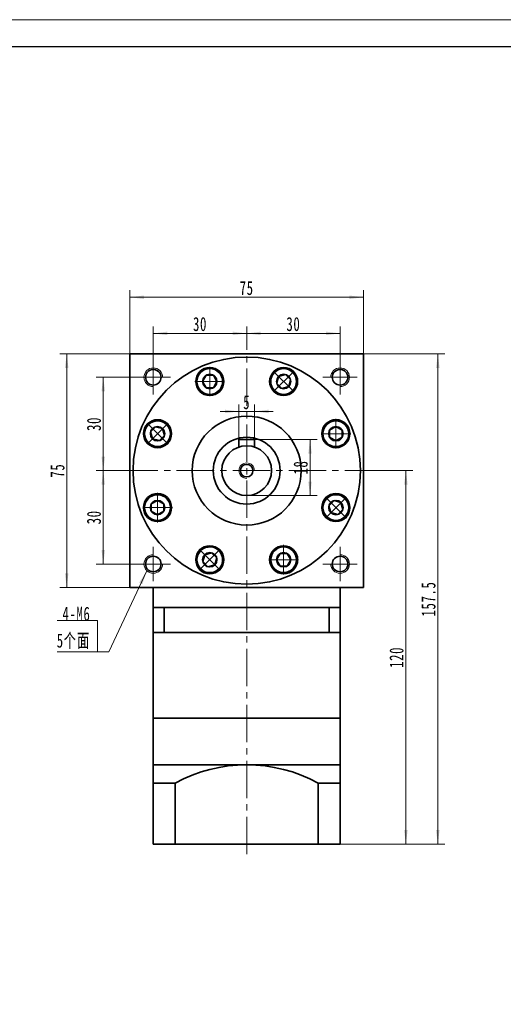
# Model space of a CAD drawing. Header units: millimetres. Extents: x -97 to 631, y -73 to 442.
# Tile 3 of 3: x 274 to 429, y 126 to 442. Entities that reach past the tile are written whole.
import ezdxf

# ---------------------------------------------------------------- set-up
doc = ezdxf.new("R2010")
doc.units = ezdxf.units.MM
doc.set_wipeout_variables(frame=1)
doc.linetypes.add('点画线', pattern=[18, 12, -2, 2, -2])
doc.layers.get('0').update_dxf_attribs({"lineweight": 35})
for name, color, linetype, lineweight in [('EB0_1', 7, 'Continuous', 35), ('中心线层', 1, '点画线', 18), ('图框_外框线', 7, 'Continuous', 18), ('尺寸线层', 3, 'Continuous', 18), ('粗实线层', 7, 'Continuous', 35)]:
    doc.layers.add(name, color=color, linetype=linetype, lineweight=lineweight)
doc.styles.add('标准', font='txt', dxfattribs={"width": 0.667})
doc.dimstyles.new('a4-1-1.5', dxfattribs={"dimtxt": 4.5, "dimasz": 4.5, "dimexe": 2.25, "dimexo": 0, "dimgap": 0.75, "dimtad": 1, "dimdec": 3, "dimdsep": 46, "dimtxsty": '标准', "dimblk": '_CAXARROW', "dimcen": 0, "dimdle": 6, "dimazin": 2, "dimtfac": 0.707107, "dimtdec": 3, "dimtix": 1, "dimtmove": 2, "dimatfit": 3, "dimfxl": 1, "dimfrac": 2, "dimtolj": 1, "dimtzin": 0, "dimarcsym": 1})

# ---------------------------------------------------------------- blocks, each defined once
blk = doc.blocks.new('*X36')
at = {"layer": '尺寸线层', "linetype": 'Continuous', "transparency": 16777216}
for points in [[(317.08, 341.59), (321.58, 341.03), (321.58, 342.16)], [(347.08, 341.59), (342.58, 341.03), (342.58, 342.16)]]:
    blk.add_hatch(color=0, dxfattribs=at).paths.add_polyline_path(points, flags=0)
at = {"layer": '尺寸线层', "color": 0, "linetype": 'Continuous', "transparency": 16777216}
for p, q in [((317.08, 333), (317.08, 343.84)), ((347.08, 338), (347.08, 343.84)), ((347.08, 341.59), (317.08, 341.59))]:
    blk.add_line(p, q, dxfattribs=at)
at = {"layer": '尺寸线层', "color": 0, "transparency": 16777216, "insert": (332.08, 344.57), "char_height": 4.5, "width": 9, "attachment_point": 5, "line_spacing_factor": 1.15057, "style": '标准'}
blk.add_mtext('\\T1.1;30', dxfattribs=at)
blk = doc.blocks.new('_CAXARROW')
blk.add_hatch(color=0).paths.add_polyline_path([(0, 0), (-1, 0.125), (-1, -0.125)], flags=0)
blk = doc.blocks.new('*X37')
at = {"layer": '尺寸线层', "linetype": 'Continuous', "transparency": 16777216}
for points in [[(347.08, 341.59), (351.58, 342.16), (351.58, 341.03)], [(377.08, 341.59), (372.58, 342.16), (372.58, 341.03)]]:
    blk.add_hatch(color=0, dxfattribs=at).paths.add_polyline_path(points, flags=0)
at = {"layer": '尺寸线层', "color": 0, "linetype": 'Continuous', "transparency": 16777216}
for p, q in [((347.08, 338), (347.08, 343.84)), ((377.08, 333), (377.08, 343.84)), ((347.08, 341.59), (377.08, 341.59))]:
    blk.add_line(p, q, dxfattribs=at)
at = {"layer": '尺寸线层', "color": 0, "transparency": 16777216, "insert": (362.08, 344.57), "char_height": 4.5, "width": 9, "attachment_point": 5, "line_spacing_factor": 1.15057, "style": '标准'}
blk.add_mtext('\\T1.1;30', dxfattribs=at)
blk = doc.blocks.new('*X38')
at = {"layer": '尺寸线层', "linetype": 'Continuous', "transparency": 16777216}
for points in [[(309.58, 353.2), (314.08, 352.64), (314.08, 353.77)], [(384.58, 353.2), (380.08, 352.64), (380.08, 353.77)]]:
    blk.add_hatch(color=0, dxfattribs=at).paths.add_polyline_path(points, flags=0)
at = {"layer": '尺寸线层', "color": 0, "linetype": 'Continuous', "transparency": 16777216}
for p, q in [((309.58, 335), (309.58, 355.45)), ((384.58, 335), (384.58, 355.45)), ((384.58, 353.2), (309.58, 353.2))]:
    blk.add_line(p, q, dxfattribs=at)
at = {"layer": '尺寸线层', "color": 0, "transparency": 16777216, "insert": (347.08, 356.15), "char_height": 4.5, "width": 9, "attachment_point": 5, "line_spacing_factor": 1.15057, "style": '标准'}
blk.add_mtext('\\T1.1;75', dxfattribs=at)
blk = doc.blocks.new('*X39')
at = {"layer": '尺寸线层', "linetype": 'Continuous', "transparency": 16777216}
for points in [[(289.27, 335), (289.83, 330.5), (288.71, 330.5)], [(289.27, 260), (289.83, 264.5), (288.71, 264.5)]]:
    blk.add_hatch(color=0, dxfattribs=at).paths.add_polyline_path(points, flags=0)
at = {"layer": '尺寸线层', "color": 0, "linetype": 'Continuous', "transparency": 16777216}
for p, q in [((309.58, 335), (287.02, 335)), ((289.27, 335), (289.27, 260)), ((309.58, 260), (287.02, 260))]:
    blk.add_line(p, q, dxfattribs=at)
at = {"layer": '尺寸线层', "color": 0, "transparency": 16777216, "insert": (286.32, 297.5), "char_height": 4.5, "width": 9, "attachment_point": 5, "rotation": 90, "line_spacing_factor": 1.15057, "style": '标准'}
blk.add_mtext('\\T1.1;75', dxfattribs=at)
blk = doc.blocks.new('*X40')
at = {"layer": '尺寸线层', "linetype": 'Continuous', "transparency": 16777216}
for points in [[(301.01, 327.5), (301.57, 323), (300.44, 323)], [(301.01, 297.5), (301.57, 302), (300.44, 302)]]:
    blk.add_hatch(color=0, dxfattribs=at).paths.add_polyline_path(points, flags=0)
at = {"layer": '尺寸线层', "color": 0, "linetype": 'Continuous', "transparency": 16777216}
for p, q in [((311.58, 327.5), (298.76, 327.5)), ((301.01, 327.5), (301.01, 297.5)), ((306.58, 297.5), (298.76, 297.5))]:
    blk.add_line(p, q, dxfattribs=at)
at = {"layer": '尺寸线层', "color": 0, "transparency": 16777216, "insert": (298.03, 312.5), "char_height": 4.5, "width": 9, "attachment_point": 5, "rotation": 90, "line_spacing_factor": 1.15057, "style": '标准'}
blk.add_mtext('\\T1.1;30', dxfattribs=at)
blk = doc.blocks.new('*X41')
at = {"layer": '尺寸线层', "linetype": 'Continuous', "transparency": 16777216}
for points in [[(301.01, 297.5), (301.57, 293), (300.44, 293)], [(301.01, 267.5), (301.57, 272), (300.44, 272)]]:
    blk.add_hatch(color=0, dxfattribs=at).paths.add_polyline_path(points, flags=0)
at = {"layer": '尺寸线层', "color": 0, "linetype": 'Continuous', "transparency": 16777216}
for p, q in [((306.58, 297.5), (298.76, 297.5)), ((301.01, 297.5), (301.01, 267.5)), ((311.58, 267.5), (298.76, 267.5))]:
    blk.add_line(p, q, dxfattribs=at)
at = {"layer": '尺寸线层', "color": 0, "transparency": 16777216, "insert": (298.03, 282.5), "char_height": 4.5, "width": 9, "attachment_point": 5, "rotation": 90, "line_spacing_factor": 1.15057, "style": '标准'}
blk.add_mtext('\\T1.1;30', dxfattribs=at)
blk = doc.blocks.new('*X42')
at = {"layer": '尺寸线层', "linetype": 'Continuous'}
blk.add_hatch(color=0, dxfattribs=at).paths.add_polyline_path([(15.81, 26.08), (14.42, 21.77), (13.4, 22.24)], flags=0)
at = {"layer": '尺寸线层', "color": 0, "linetype": 'Continuous'}
blk.add_line((15.81, 26.08), (3.67, 0), dxfattribs=at)
at = {"layer": '尺寸线层', "color": 0}
for p, q in [((0, 10.09), (-12.97, 10.09)), ((0, 0), (0, 10.09)), ((0, 0), (-12.97, 0)), ((3.67, 0), (0, 0))]:
    blk.add_line(p, q, dxfattribs=at)
at = {"layer": '尺寸线层', "color": 0, "insert": (-2.25, 0.9), "char_height": 4.5, "width": 19.9754, "attachment_point": 9, "line_spacing_factor": 1.15057, "style": '标准'}
blk.add_mtext('\\T1.1;4-M6\\P5个面', dxfattribs=at)
blk = doc.blocks.new('*X43')
at = {"layer": '尺寸线层', "linetype": 'Continuous', "transparency": 16777216}
for points in [[(344.58, 316.52), (340.08, 315.96), (340.08, 317.08)], [(349.58, 316.52), (354.08, 315.96), (354.08, 317.08)]]:
    blk.add_hatch(color=0, dxfattribs=at).paths.add_polyline_path(points, flags=0)
at = {"layer": '尺寸线层', "color": 0, "linetype": 'Continuous', "transparency": 16777216}
for p, q in [((355.58, 316.52), (338.58, 316.52)), ((344.58, 307.5), (344.58, 318.77)), ((349.58, 307.5), (349.58, 318.77))]:
    blk.add_line(p, q, dxfattribs=at)
at = {"layer": '尺寸线层', "color": 0, "transparency": 16777216, "insert": (347.08, 319.47), "char_height": 4.5, "width": 9, "attachment_point": 5, "line_spacing_factor": 1.15057, "style": '标准'}
blk.add_mtext('\\T1.1;5', dxfattribs=at)
blk = doc.blocks.new('*X44')
at = {"layer": '中心线层', "linetype": '点画线', "lineweight": 18}
for p, q in [((0, -4.76), (0, 4.76)), ((-4.76, 0), (4.76, 0))]:
    blk.add_line(p, q, dxfattribs=at)
at = {"layer": '粗实线层'}
for p, q in [((-2.31, 0), (-1.15, 2)), ((-2.31, 0), (-1.15, -2)), ((-1.15, 2), (1.15, 2)), ((2.31, 0), (1.15, 2)), ((2.31, 0), (1.15, 2)), ((2.31, 0), (1.15, -2)), ((-1.15, -2), (1.15, -2))]:
    blk.add_line(p, q, dxfattribs=at)
blk.add_circle((0, 0), 2.31, dxfattribs=at)
for start, end in [(0, 180), (180, 360)]:
    blk.add_arc((0, 0), 4.14, start, end, dxfattribs=at)
blk = doc.blocks.new('*X45')
at = {"layer": '尺寸线层', "linetype": 'Continuous', "transparency": 16777216}
for points in [[(367.42, 307.5), (367.98, 303), (366.86, 303)], [(367.42, 289.5), (367.98, 294), (366.86, 294)]]:
    blk.add_hatch(color=0, dxfattribs=at).paths.add_polyline_path(points, flags=0)
at = {"layer": '尺寸线层', "color": 0, "linetype": 'Continuous', "transparency": 16777216}
for p, q in [((349.58, 307.5), (369.67, 307.5)), ((367.42, 307.5), (367.42, 289.5)), ((347.08, 289.5), (369.67, 289.5))]:
    blk.add_line(p, q, dxfattribs=at)
at = {"layer": '尺寸线层', "color": 0, "transparency": 16777216, "insert": (364.43, 298.5), "char_height": 4.5, "width": 9, "attachment_point": 5, "rotation": 90, "line_spacing_factor": 1.15057, "style": '标准'}
blk.add_mtext('\\T1.1;18', dxfattribs=at)
blk = doc.blocks.new('*X46')
at = {"layer": '尺寸线层', "linetype": 'Continuous', "transparency": 16777216}
for points in [[(398.2, 297.5), (398.77, 293), (397.64, 293)], [(398.2, 177.5), (398.77, 182), (397.64, 182)]]:
    blk.add_hatch(color=0, dxfattribs=at).paths.add_polyline_path(points, flags=0)
at = {"layer": '尺寸线层', "color": 0, "linetype": 'Continuous', "transparency": 16777216}
for p, q in [((387.58, 297.5), (400.45, 297.5)), ((398.2, 297.5), (398.2, 177.5)), ((377.08, 177.5), (400.45, 177.5))]:
    blk.add_line(p, q, dxfattribs=at)
at = {"layer": '尺寸线层', "color": 0, "transparency": 16777216, "insert": (395.22, 237.5), "char_height": 4.5, "width": 11.9606, "attachment_point": 5, "rotation": 90, "line_spacing_factor": 1.15057, "style": '标准'}
blk.add_mtext('\\T1.1;120', dxfattribs=at)
blk = doc.blocks.new('*X47')
at = {"layer": '尺寸线层', "linetype": 'Continuous', "transparency": 16777216}
for points in [[(408.47, 335), (409.03, 330.5), (407.9, 330.5)], [(408.47, 177.5), (409.03, 182), (407.9, 182)]]:
    blk.add_hatch(color=0, dxfattribs=at).paths.add_polyline_path(points, flags=0)
at = {"layer": '尺寸线层', "color": 0, "linetype": 'Continuous', "transparency": 16777216}
for p, q in [((384.58, 335), (410.72, 335)), ((408.47, 335), (408.47, 177.5)), ((377.08, 177.5), (410.72, 177.5))]:
    blk.add_line(p, q, dxfattribs=at)
at = {"layer": '尺寸线层', "color": 0, "transparency": 16777216, "insert": (405.48, 256.25), "char_height": 4.5, "width": 20.8061, "attachment_point": 5, "rotation": 90, "line_spacing_factor": 1.15057, "style": '标准'}
blk.add_mtext('\\T1.1;157.5', dxfattribs=at)

msp = doc.modelspace()

# ---------------------------------------------------------------- linework, layer by layer
at = {"layer": 'EB0_1'}
for p, q in [((317.0781, 253.5007), (317.0781, 218.0007)), ((377.0781, 253.5007), (317.0781, 253.5007)), ((377.0781, 253.5007), (377.0781, 218.0007)), ((377.0781, 245.5007), (317.0781, 245.5007)), ((317.0781, 218.0007), (377.0781, 218.0007))]:
    msp.add_line(p, q, dxfattribs=at)
at = {"layer": 'EB0_1', "linetype": 'Continuous', "lineweight": 35}
for p, q in [((317.0781, 218.0007), (377.0781, 218.0007)), ((317.0781, 218.0007), (317.0781, 195.0007)), ((377.0781, 177.5007), (377.0781, 218.0007)), ((317.0781, 195.0007), (317.0781, 177.5007)), ((377.0781, 177.5007), (317.0781, 177.5007))]:
    msp.add_line(p, q, dxfattribs=at)
at = {"layer": '中心线层'}
for p, q in [((347.0781, 174.2926), (347.0781, 338.0007)), ((317.0781, 322.0007), (317.0781, 333.0007)), ((377.0781, 333.0007), (377.0781, 322.0007)), ((311.5781, 327.5007), (322.5781, 327.5007)), ((371.5781, 327.5007), (382.5781, 327.5007)), ((306.5781, 297.5007), (387.5781, 297.5007)), ((317.0781, 262.0007), (317.0781, 273.0007)), ((377.0781, 273.0007), (377.0781, 262.0007)), ((322.5781, 267.5007), (311.5781, 267.5007)), ((382.5781, 267.5007), (371.5781, 267.5007))]:
    msp.add_line(p, q, dxfattribs=at)
at = {"layer": '粗实线层'}
for p, q in [((309.5781, 335.0007), (384.5781, 335.0007)), ((309.5781, 334.1007), (309.5781, 335.0007)), ((309.5781, 335.0007), (309.5781, 260.0007)), ((384.5781, 335.0007), (384.5781, 260.0007)), ((349.5781, 307.5007), (344.5781, 307.5007)), ((344.5781, 307.5007), (344.5781, 305.1)), ((349.5781, 307.5007), (349.5781, 305.1)), ((309.5781, 260.0007), (384.5781, 260.0007)), ((317.0781, 253.5007), (317.0781, 260.0007)), ((377.0781, 253.5007), (377.0781, 260.0007)), ((320.6206, 253.5007), (320.6206, 245.5007)), ((373.5357, 253.5007), (373.5357, 245.5007)), ((317.0781, 203.0007), (377.0781, 203.0007)), ((322.0781, 197.054), (317.0781, 197.054)), ((324.0781, 197.054), (317.0781, 197.054)), ((324.0781, 197.054), (324.0781, 177.5007)), ((324.0781, 197.054), (324.0781, 177.5007)), ((370.0781, 197.054), (370.0781, 177.5007)), ((370.0781, 197.054), (370.0781, 177.5007)), ((370.0781, 197.054), (377.0781, 197.054))]:
    msp.add_line(p, q, dxfattribs=at)
for centre, radius in [((317.0781, 327.5007), 2.5), ((335.215, 326.1409), 4.5), ((358.9413, 326.1409), 4.5), ((377.0781, 327.5007), 2.5), ((318.4379, 309.3639), 4.5), ((347.0781, 297.5007), 17.5), ((375.7184, 309.3639), 4.5), ((347.0781, 297.5007), 10.75), ((347.0781, 297.5007), 8), ((347.0781, 297.5007), 2), ((318.4379, 285.6375), 4.5), ((375.7184, 285.6375), 4.5), ((335.215, 268.8604), 4.5), ((358.9413, 268.8604), 4.5), ((317.0781, 267.5007), 2.5), ((377.0781, 267.5007), 2.5)]:
    msp.add_circle(centre, radius, dxfattribs=at)
at = {"layer": '粗实线层', "lineweight": 18}
for centre, radius, start, end in [((317.0781, 327.5007), 3, 360, 270), ((377.0781, 327.5007), 3, 270, 180), ((347.0781, 297.5007), 2.5, 0, 270), ((317.0781, 267.5007), 3, 90, 360), ((377.0781, 267.5007), 3, 180, 90)]:
    msp.add_arc(centre, radius, start, end, dxfattribs=at)
at = {"layer": '粗实线层'}
msp.add_arc((347.0781, 155.5489), 47.4517, 61.006989, 118.993011, dxfattribs=at)

# ---------------------------------------------------------------- block references
at = {"layer": '尺寸线层'}
msp.add_blockref('*X42', (299.149, 239.2544), dxfattribs=at)

# ---------------------------------------------------------------- dimensions: what is measured, and where the dimension line sits
for base, p1, p2, picture, middle in [((309.5781, 353.2032), (384.5781, 335.0007), (309.5781, 335.0007), '*X38', (347.0781, 356.1529)), ((317.0781, 341.5933), (347.0781, 338.0007), (317.0781, 333.0007), '*X36', (332.0781, 344.5682)), ((344.5781, 316.5189), (349.5781, 307.5007), (344.5781, 307.5007), '*X43', (347.0781, 319.4686))]:
    dim = msp.add_linear_dim(base=base, p1=p1, p2=p2, dimstyle='a4-1-1.5', override={"dimsah": 1, "dimtfill": 1, "dimtzin": 0}, dxfattribs=at)
    dim.commit()
    dim.dimension.update_dxf_attribs({"geometry": picture, "text_midpoint": middle})
for base, p1, p2, angle, picture, middle in [((377.0781, 341.5933), (347.0781, 338.0007), (377.0781, 333.0007), 0, '*X37', (362.0781, 344.5682)), ((289.2717, 260.0007), (309.5781, 335.0007), (309.5781, 260.0007), 270, '*X39', (286.3219, 297.5007)), ((301.0058, 297.5007), (311.5781, 327.5007), (306.5781, 297.5007), 270, '*X40', (298.0309, 312.5007)), ((367.4196, 289.5007), (349.5781, 307.5007), (347.0781, 289.5007), 270, '*X45', (364.4321, 298.5007)), ((301.0058, 267.5007), (306.5781, 297.5007), (311.5781, 267.5007), 270, '*X41', (298.0309, 282.5007))]:
    dim = msp.add_linear_dim(base=base, p1=p1, p2=p2, angle=angle, dimstyle='a4-1-1.5', override={"dimsah": 1, "dimtfill": 1, "dimtzin": 0}, dxfattribs=at)
    dim.commit()
    dim.dimension.update_dxf_attribs({"geometry": picture, "text_midpoint": middle})

# ---------------------------------------------------------------- next in the draw order: wipeouts: each hides what was drawn before it
for points in [[(339.355, 326.1409), (339.3549, 326.1652), (339.3547, 326.1895), (339.3543, 326.2137), (339.3538, 326.238), (339.3532, 326.2622), (339.3524, 326.2865), (339.3515, 326.3107), (339.3504, 326.335), (339.3492, 326.3592), (339.3479, 326.3834), (339.3464, 326.4077), (339.3447, 326.4319), (339.3429, 326.4561), (339.341, 326.4802), (339.339, 326.5044), (339.3368, 326.5286), (339.3344, 326.5527), (339.3319, 326.5769), (339.3293, 326.601), (339.3266, 326.6251), (339.3236, 326.6492), (339.3206, 326.6733), (339.3174, 326.6973), (339.3141, 326.7213), (339.3106, 326.7454), (339.307, 326.7693), (339.3032, 326.7933), (339.2993, 326.8173), (339.2953, 326.8412), (339.2911, 326.8651), (339.2911, 326.8651), (339.2531, 327.0538), (339.2063, 327.2405), (339.1508, 327.4248), (339.0869, 327.6064), (339.0146, 327.7848), (338.9341, 327.9596), (338.8455, 328.1305), (338.7491, 328.2971), (338.6451, 328.4591), (338.5336, 328.616), (338.415, 328.7676), (338.2894, 328.9135), (338.1572, 329.0534), (338.0187, 329.187), (337.8741, 329.3141), (337.7237, 329.4342), (337.5679, 329.5473), (337.407, 329.653), (337.2414, 329.7511), (337.0714, 329.8414), (336.8974, 329.9237), (336.7197, 329.9978), (336.5388, 330.0636), (336.3551, 330.1209), (336.1688, 330.1696), (335.9806, 330.2095), (335.7906, 330.2407), (335.5994, 330.2631), (335.4074, 330.2765), (335.215, 330.2809), (335.215, 330.2809), (335.0225, 330.2765), (334.8305, 330.2631), (334.6393, 330.2407), (334.4494, 330.2095), (334.2611, 330.1696), (334.0748, 330.1209), (333.8911, 330.0636), (333.7102, 329.9978), (333.5325, 329.9237), (333.3585, 329.8414), (333.1885, 329.7511), (333.0229, 329.653), (332.862, 329.5473), (332.7062, 329.4342), (332.5559, 329.3141), (332.4112, 329.187), (332.2727, 329.0534), (332.1405, 328.9135), (332.0149, 328.7676), (331.8963, 328.616), (331.7848, 328.4591), (331.6808, 328.2971), (331.5844, 328.1305), (331.4958, 327.9596), (331.4153, 327.7848), (331.343, 327.6064), (331.2791, 327.4248), (331.2236, 327.2405), (331.1768, 327.0538), (331.1388, 326.8651), (331.1388, 326.8651), (331.1346, 326.8412), (331.1306, 326.8173), (331.1267, 326.7933), (331.1229, 326.7693), (331.1193, 326.7454), (331.1158, 326.7213), (331.1125, 326.6973), (331.1093, 326.6733), (331.1063, 326.6492), (331.1034, 326.6251), (331.1006, 326.601), (331.098, 326.5769), (331.0955, 326.5527), (331.0931, 326.5286), (331.0909, 326.5044), (331.0889, 326.4802), (331.087, 326.4561), (331.0852, 326.4319), (331.0836, 326.4077), (331.0821, 326.3834), (331.0807, 326.3592), (331.0795, 326.335), (331.0784, 326.3107), (331.0775, 326.2865), (331.0767, 326.2622), (331.0761, 326.238), (331.0756, 326.2137), (331.0752, 326.1895), (331.075, 326.1652), (331.075, 326.1409), (331.075, 326.1409), (331.0806, 325.9243), (331.0976, 325.7082), (331.1259, 325.4933), (331.1654, 325.2802), (331.216, 325.0694), (331.2776, 324.8616), (331.3499, 324.6573), (331.4329, 324.4571), (331.5262, 324.2614), (331.6296, 324.0709), (331.7429, 323.8861), (331.8656, 323.7075), (331.9976, 323.5356), (332.1383, 323.3707), (332.2875, 323.2135), (332.4448, 323.0643), (332.6096, 322.9236), (332.7815, 322.7916), (332.9602, 322.6688), (333.145, 322.5556), (333.3354, 322.4522), (333.5311, 322.3589), (333.7313, 322.2759), (333.9356, 322.2036), (334.1434, 322.142), (334.3542, 322.0914), (334.5673, 322.0519), (334.7822, 322.0236), (334.9983, 322.0066), (335.215, 322.0009), (335.215, 322.0009), (335.4316, 322.0066), (335.6477, 322.0236), (335.8626, 322.0519), (336.0757, 322.0914), (336.2865, 322.142), (336.4943, 322.2036), (336.6986, 322.2759), (336.8988, 322.3589), (337.0945, 322.4522), (337.285, 322.5556), (337.4698, 322.6688), (337.6484, 322.7916), (337.8203, 322.9236), (337.9852, 323.0643), (338.1424, 323.2135), (338.2916, 323.3707), (338.4323, 323.5356), (338.5643, 323.7075), (338.6871, 323.8861), (338.8003, 324.0709), (338.9037, 324.2614), (338.997, 324.4571), (339.08, 324.6573), (339.1523, 324.8616), (339.2139, 325.0694), (339.2645, 325.2802), (339.304, 325.4933), (339.3323, 325.7082), (339.3493, 325.9243)], [(361.8688, 323.2135), (361.8859, 323.2307), (361.9029, 323.248), (361.9198, 323.2654), (361.9366, 323.2829), (361.9533, 323.3005), (361.9699, 323.3182), (361.9864, 323.336), (362.0027, 323.3539), (362.019, 323.3719), (362.0352, 323.39), (362.0513, 323.4082), (362.0672, 323.4265), (362.0831, 323.4448), (362.0988, 323.4633), (362.1145, 323.4818), (362.13, 323.5005), (362.1454, 323.5192), (362.1607, 323.538), (362.1759, 323.557), (362.191, 323.576), (362.206, 323.595), (362.2209, 323.6142), (362.2356, 323.6335), (362.2502, 323.6528), (362.2648, 323.6723), (362.2792, 323.6918), (362.2935, 323.7114), (362.3077, 323.7311), (362.3217, 323.7508), (362.3357, 323.7707), (362.3357, 323.7707), (362.4422, 323.931), (362.5411, 324.0962), (362.6323, 324.2657), (362.7154, 324.4393), (362.7905, 324.6166), (362.8572, 324.7971), (362.9154, 324.9806), (362.965, 325.1666), (363.006, 325.3547), (363.0381, 325.5444), (363.0614, 325.7355), (363.0758, 325.9275), (363.0813, 326.1199), (363.0778, 326.3123), (363.0653, 326.5044), (363.044, 326.6957), (363.0138, 326.8858), (362.9747, 327.0743), (362.927, 327.2608), (362.8706, 327.4448), (362.8058, 327.6261), (362.7326, 327.8041), (362.6512, 327.9785), (362.5617, 328.149), (362.4645, 328.3151), (362.3596, 328.4765), (362.2474, 328.6329), (362.128, 328.7839), (362.0017, 328.9291), (361.8688, 329.0684), (361.8688, 329.0684), (361.7295, 329.2013), (361.5843, 329.3276), (361.4333, 329.447), (361.2769, 329.5592), (361.1155, 329.6641), (360.9494, 329.7613), (360.7789, 329.8508), (360.6045, 329.9322), (360.4265, 330.0054), (360.2452, 330.0702), (360.0612, 330.1266), (359.8747, 330.1744), (359.6862, 330.2134), (359.4961, 330.2436), (359.3048, 330.265), (359.1127, 330.2774), (358.9203, 330.2809), (358.7279, 330.2754), (358.5359, 330.261), (358.3448, 330.2377), (358.155, 330.2056), (357.967, 330.1646), (357.781, 330.115), (357.5975, 330.0568), (357.4169, 329.9901), (357.2397, 329.9151), (357.0661, 329.8319), (356.8965, 329.7407), (356.7314, 329.6418), (356.5711, 329.5353), (356.5711, 329.5353), (356.5512, 329.5213), (356.5315, 329.5073), (356.5118, 329.4931), (356.4922, 329.4788), (356.4727, 329.4644), (356.4532, 329.4499), (356.4339, 329.4352), (356.4146, 329.4205), (356.3954, 329.4056), (356.3763, 329.3906), (356.3573, 329.3755), (356.3384, 329.3603), (356.3196, 329.345), (356.3009, 329.3296), (356.2822, 329.3141), (356.2637, 329.2984), (356.2452, 329.2827), (356.2269, 329.2668), (356.2086, 329.2509), (356.1904, 329.2348), (356.1723, 329.2186), (356.1543, 329.2023), (356.1364, 329.186), (356.1186, 329.1695), (356.1009, 329.1529), (356.0833, 329.1362), (356.0658, 329.1194), (356.0484, 329.1025), (356.0311, 329.0855), (356.0139, 329.0684), (356.0139, 329.0684), (355.8647, 328.9111), (355.7239, 328.7463), (355.592, 328.5744), (355.4692, 328.3957), (355.356, 328.2109), (355.2526, 328.0205), (355.1593, 327.8248), (355.0763, 327.6246), (355.004, 327.4203), (354.9424, 327.2125), (354.8918, 327.0017), (354.8523, 326.7886), (354.824, 326.5737), (354.807, 326.3576), (354.8013, 326.1409), (354.807, 325.9243), (354.824, 325.7082), (354.8523, 325.4933), (354.8918, 325.2802), (354.9424, 325.0694), (355.004, 324.8616), (355.0763, 324.6573), (355.1593, 324.4571), (355.2526, 324.2614), (355.356, 324.0709), (355.4692, 323.8861), (355.592, 323.7075), (355.7239, 323.5356), (355.8647, 323.3707), (356.0139, 323.2135), (356.0139, 323.2135), (356.1711, 323.0643), (356.3359, 322.9236), (356.5079, 322.7916), (356.6865, 322.6688), (356.8713, 322.5556), (357.0618, 322.4522), (357.2574, 322.3589), (357.4577, 322.2759), (357.662, 322.2036), (357.8698, 322.142), (358.0806, 322.0914), (358.2937, 322.0519), (358.5086, 322.0236), (358.7247, 322.0066), (358.9413, 322.0009), (359.158, 322.0066), (359.3741, 322.0236), (359.589, 322.0519), (359.8021, 322.0914), (360.0128, 322.142), (360.2207, 322.2036), (360.425, 322.2759), (360.6252, 322.3589), (360.8209, 322.4522), (361.0113, 322.5556), (361.1961, 322.6688), (361.3748, 322.7916), (361.5467, 322.9236), (361.7115, 323.0643)], [(321.3653, 312.2913), (321.3481, 312.3084), (321.3308, 312.3254), (321.3134, 312.3423), (321.2959, 312.3591), (321.2783, 312.3758), (321.2606, 312.3924), (321.2428, 312.4089), (321.2249, 312.4253), (321.2069, 312.4416), (321.1888, 312.4577), (321.1706, 312.4738), (321.1524, 312.4898), (321.134, 312.5056), (321.1155, 312.5214), (321.097, 312.537), (321.0783, 312.5525), (321.0596, 312.5679), (321.0408, 312.5833), (321.0219, 312.5985), (321.0029, 312.6135), (320.9838, 312.6285), (320.9646, 312.6434), (320.9453, 312.6581), (320.926, 312.6728), (320.9066, 312.6873), (320.887, 312.7017), (320.8674, 312.716), (320.8477, 312.7302), (320.828, 312.7443), (320.8081, 312.7582), (320.8081, 312.7582), (320.6478, 312.8647), (320.4827, 312.9636), (320.3131, 313.0548), (320.1395, 313.138), (319.9623, 313.213), (319.7817, 313.2797), (319.5982, 313.3379), (319.4123, 313.3876), (319.2242, 313.4285), (319.0344, 313.4607), (318.8433, 313.484), (318.6514, 313.4984), (318.4589, 313.5038), (318.2665, 313.5003), (318.0744, 313.4879), (317.8831, 313.4665), (317.693, 313.4363), (317.5045, 313.3973), (317.318, 313.3495), (317.134, 313.2932), (316.9527, 313.2283), (316.7747, 313.1551), (316.6003, 313.0737), (316.4298, 312.9843), (316.2637, 312.887), (316.1023, 312.7822), (315.9459, 312.6699), (315.795, 312.5505), (315.6497, 312.4242), (315.5105, 312.2913), (315.5105, 312.2913), (315.3775, 312.152), (315.2513, 312.0068), (315.1318, 311.8558), (315.0196, 311.6994), (314.9147, 311.538), (314.8175, 311.3719), (314.728, 311.2014), (314.6466, 311.027), (314.5734, 310.849), (314.5086, 310.6678), (314.4522, 310.4837), (314.4045, 310.2972), (314.3654, 310.1087), (314.3352, 309.9186), (314.3139, 309.7273), (314.3014, 309.5353), (314.2979, 309.3428), (314.3034, 309.1504), (314.3178, 308.9584), (314.3411, 308.7674), (314.3732, 308.5776), (314.4142, 308.3895), (314.4638, 308.2035), (314.522, 308.02), (314.5887, 307.8395), (314.6638, 307.6622), (314.7469, 307.4886), (314.8381, 307.3191), (314.937, 307.154), (315.0435, 306.9936), (315.0435, 306.9936), (315.0575, 306.9738), (315.0716, 306.954), (315.0857, 306.9343), (315.1, 306.9147), (315.1144, 306.8952), (315.129, 306.8758), (315.1436, 306.8564), (315.1584, 306.8371), (315.1732, 306.818), (315.1882, 306.7989), (315.2033, 306.7799), (315.2185, 306.761), (315.2338, 306.7421), (315.2492, 306.7234), (315.2647, 306.7048), (315.2804, 306.6862), (315.2961, 306.6678), (315.312, 306.6494), (315.3279, 306.6311), (315.344, 306.6129), (315.3602, 306.5948), (315.3765, 306.5769), (315.3929, 306.559), (315.4093, 306.5412), (315.4259, 306.5235), (315.4426, 306.5059), (315.4594, 306.4884), (315.4763, 306.471), (315.4934, 306.4536), (315.5105, 306.4364), (315.5105, 306.4364), (315.6677, 306.2872), (315.8325, 306.1465), (316.0044, 306.0145), (316.1831, 305.8918), (316.3679, 305.7785), (316.5584, 305.6751), (316.754, 305.5818), (316.9542, 305.4988), (317.1585, 305.4265), (317.3664, 305.3649), (317.5771, 305.3143), (317.7902, 305.2748), (318.0051, 305.2465), (318.2212, 305.2295), (318.4379, 305.2239), (318.6546, 305.2295), (318.8706, 305.2465), (319.0855, 305.2748), (319.2986, 305.3143), (319.5094, 305.3649), (319.7172, 305.4265), (319.9215, 305.4988), (320.1218, 305.5818), (320.3174, 305.6751), (320.5079, 305.7785), (320.6927, 305.8918), (320.8713, 306.0145), (321.0433, 306.1465), (321.2081, 306.2872), (321.3653, 306.4364), (321.3653, 306.4364), (321.5145, 306.5937), (321.6553, 306.7585), (321.7872, 306.9304), (321.91, 307.1091), (322.0232, 307.2939), (322.1266, 307.4843), (322.22, 307.68), (322.3029, 307.8802), (322.3753, 308.0845), (322.4368, 308.2924), (322.4874, 308.5031), (322.5269, 308.7162), (322.5552, 308.9311), (322.5722, 309.1472), (322.5779, 309.3639), (322.5722, 309.5805), (322.5552, 309.7966), (322.5269, 310.0115), (322.4874, 310.2246), (322.4368, 310.4354), (322.3753, 310.6432), (322.3029, 310.8475), (322.22, 311.0478), (322.1266, 311.2434), (322.0232, 311.4339), (321.91, 311.6187), (321.7872, 311.7973), (321.6553, 311.9692), (321.5145, 312.1341)], [(375.7184, 305.2239), (375.7427, 305.2239), (375.7669, 305.2241), (375.7912, 305.2245), (375.8155, 305.225), (375.8397, 305.2256), (375.864, 305.2264), (375.8882, 305.2273), (375.9124, 305.2284), (375.9367, 305.2296), (375.9609, 305.231), (375.9851, 305.2325), (376.0093, 305.2341), (376.0335, 305.2359), (376.0577, 305.2378), (376.0819, 305.2398), (376.1061, 305.2421), (376.1302, 305.2444), (376.1543, 305.2469), (376.1785, 305.2495), (376.2026, 305.2523), (376.2267, 305.2552), (376.2507, 305.2582), (376.2748, 305.2614), (376.2988, 305.2647), (376.3228, 305.2682), (376.3468, 305.2718), (376.3708, 305.2756), (376.3947, 305.2795), (376.4187, 305.2835), (376.4426, 305.2877), (376.4426, 305.2877), (376.6312, 305.3258), (376.818, 305.3725), (377.0023, 305.428), (377.1839, 305.4919), (377.3623, 305.5642), (377.5371, 305.6447), (377.708, 305.7333), (377.8746, 305.8297), (378.0366, 305.9337), (378.1935, 306.0452), (378.3451, 306.1638), (378.491, 306.2894), (378.6309, 306.4216), (378.7645, 306.5601), (378.8915, 306.7048), (379.0117, 306.8551), (379.1248, 307.0109), (379.2305, 307.1718), (379.3286, 307.3374), (379.4188, 307.5074), (379.5011, 307.6814), (379.5753, 307.8591), (379.641, 308.04), (379.6983, 308.2237), (379.747, 308.41), (379.787, 308.5983), (379.8182, 308.7882), (379.8405, 308.9794), (379.8539, 309.1714), (379.8584, 309.3639), (379.8584, 309.3639), (379.8539, 309.5563), (379.8405, 309.7483), (379.8182, 309.9395), (379.787, 310.1295), (379.747, 310.3177), (379.6983, 310.504), (379.641, 310.6877), (379.5753, 310.8686), (379.5011, 311.0463), (379.4188, 311.2203), (379.3286, 311.3903), (379.2305, 311.5559), (379.1248, 311.7168), (379.0117, 311.8726), (378.8915, 312.023), (378.7645, 312.1676), (378.6309, 312.3061), (378.491, 312.4383), (378.3451, 312.5639), (378.1935, 312.6825), (378.0366, 312.794), (377.8746, 312.898), (377.708, 312.9944), (377.5371, 313.083), (377.3623, 313.1635), (377.1839, 313.2358), (377.0023, 313.2998), (376.818, 313.3552), (376.6312, 313.402), (376.4426, 313.44), (376.4426, 313.44), (376.4187, 313.4442), (376.3947, 313.4482), (376.3708, 313.4521), (376.3468, 313.4559), (376.3228, 313.4595), (376.2988, 313.463), (376.2748, 313.4663), (376.2507, 313.4695), (376.2267, 313.4725), (376.2026, 313.4755), (376.1785, 313.4782), (376.1543, 313.4808), (376.1302, 313.4833), (376.1061, 313.4857), (376.0819, 313.4879), (376.0577, 313.4899), (376.0335, 313.4919), (376.0093, 313.4936), (375.9851, 313.4953), (375.9609, 313.4968), (375.9367, 313.4981), (375.9124, 313.4993), (375.8882, 313.5004), (375.864, 313.5013), (375.8397, 313.5021), (375.8155, 313.5027), (375.7912, 313.5032), (375.7669, 313.5036), (375.7427, 313.5038), (375.7184, 313.5039), (375.7184, 313.5039), (375.5017, 313.4982), (375.2857, 313.4812), (375.0708, 313.4529), (374.8577, 313.4134), (374.6469, 313.3628), (374.4391, 313.3012), (374.2348, 313.2289), (374.0345, 313.1459), (373.8389, 313.0526), (373.6484, 312.9492), (373.4636, 312.836), (373.285, 312.7132), (373.113, 312.5812), (372.9482, 312.4405), (372.791, 312.2913), (372.6418, 312.1341), (372.501, 311.9692), (372.3691, 311.7973), (372.2463, 311.6187), (372.1331, 311.4339), (372.0296, 311.2434), (371.9363, 311.0478), (371.8534, 310.8475), (371.781, 310.6432), (371.7195, 310.4354), (371.6689, 310.2246), (371.6294, 310.0115), (371.6011, 309.7966), (371.5841, 309.5805), (371.5784, 309.3639), (371.5784, 309.3639), (371.5841, 309.1472), (371.6011, 308.9311), (371.6294, 308.7162), (371.6689, 308.5031), (371.7195, 308.2924), (371.781, 308.0845), (371.8534, 307.8802), (371.9363, 307.68), (372.0296, 307.4843), (372.1331, 307.2939), (372.2463, 307.1091), (372.3691, 306.9304), (372.501, 306.7585), (372.6418, 306.5937), (372.791, 306.4364), (372.9482, 306.2872), (373.113, 306.1465), (373.285, 306.0145), (373.4636, 305.8918), (373.6484, 305.7785), (373.8389, 305.6751), (374.0345, 305.5818), (374.2348, 305.4988), (374.4391, 305.4265), (374.6469, 305.3649), (374.8577, 305.3143), (375.0708, 305.2748), (375.2857, 305.2465), (375.5017, 305.2295)], [(318.4379, 289.7775), (318.4136, 289.7774), (318.3894, 289.7772), (318.3651, 289.7768), (318.3408, 289.7764), (318.3166, 289.7757), (318.2923, 289.7749), (318.2681, 289.774), (318.2438, 289.7729), (318.2196, 289.7717), (318.1954, 289.7704), (318.1712, 289.7689), (318.147, 289.7673), (318.1228, 289.7655), (318.0986, 289.7636), (318.0744, 289.7615), (318.0502, 289.7593), (318.0261, 289.757), (318.002, 289.7545), (317.9778, 289.7518), (317.9537, 289.7491), (317.9296, 289.7462), (317.9056, 289.7431), (317.8815, 289.7399), (317.8575, 289.7366), (317.8335, 289.7331), (317.8095, 289.7295), (317.7855, 289.7258), (317.7616, 289.7219), (317.7376, 289.7178), (317.7137, 289.7137), (317.7137, 289.7137), (317.525, 289.6756), (317.3383, 289.6288), (317.154, 289.5734), (316.9724, 289.5094), (316.794, 289.4371), (316.6192, 289.3566), (316.4483, 289.2681), (316.2817, 289.1717), (316.1197, 289.0676), (315.9628, 288.9562), (315.8112, 288.8375), (315.6653, 288.712), (315.5254, 288.5798), (315.3918, 288.4412), (315.2647, 288.2966), (315.1446, 288.1462), (315.0315, 287.9904), (314.9258, 287.8295), (314.8277, 287.6639), (314.7374, 287.4939), (314.6552, 287.3199), (314.581, 287.1423), (314.5153, 286.9614), (314.458, 286.7776), (314.4093, 286.5914), (314.3693, 286.4031), (314.3381, 286.2131), (314.3158, 286.0219), (314.3024, 285.8299), (314.2979, 285.6375), (314.2979, 285.6375), (314.3024, 285.4451), (314.3158, 285.253), (314.3381, 285.0618), (314.3693, 284.8719), (314.4093, 284.6836), (314.458, 284.4974), (314.5153, 284.3136), (314.581, 284.1327), (314.6552, 283.9551), (314.7374, 283.781), (314.8277, 283.611), (314.9258, 283.4454), (315.0315, 283.2846), (315.1446, 283.1288), (315.2647, 282.9784), (315.3918, 282.8338), (315.5254, 282.6952), (315.6653, 282.563), (315.8112, 282.4375), (315.9628, 282.3188), (316.1197, 282.2074), (316.2817, 282.1033), (316.4483, 282.0069), (316.6192, 281.9184), (316.794, 281.8378), (316.9724, 281.7655), (317.154, 281.7016), (317.3383, 281.6462), (317.525, 281.5994), (317.7137, 281.5613), (317.7137, 281.5613), (317.7376, 281.5571), (317.7616, 281.5531), (317.7855, 281.5492), (317.8095, 281.5455), (317.8335, 281.5418), (317.8575, 281.5384), (317.8815, 281.535), (317.9056, 281.5319), (317.9296, 281.5288), (317.9537, 281.5259), (317.9778, 281.5231), (318.002, 281.5205), (318.0261, 281.518), (318.0502, 281.5157), (318.0744, 281.5135), (318.0986, 281.5114), (318.1228, 281.5095), (318.147, 281.5077), (318.1712, 281.5061), (318.1954, 281.5046), (318.2196, 281.5032), (318.2438, 281.502), (318.2681, 281.501), (318.2923, 281.5), (318.3166, 281.4993), (318.3408, 281.4986), (318.3651, 281.4981), (318.3894, 281.4978), (318.4136, 281.4976), (318.4379, 281.4975), (318.4379, 281.4975), (318.6546, 281.5032), (318.8706, 281.5202), (319.0855, 281.5485), (319.2986, 281.588), (319.5094, 281.6386), (319.7172, 281.7001), (319.9215, 281.7725), (320.1218, 281.8554), (320.3174, 281.9487), (320.5079, 282.0521), (320.6927, 282.1654), (320.8713, 282.2882), (321.0433, 282.4201), (321.2081, 282.5609), (321.3653, 282.7101), (321.5145, 282.8673), (321.6553, 283.0321), (321.7872, 283.2041), (321.91, 283.3827), (322.0232, 283.5675), (322.1266, 283.758), (322.22, 283.9536), (322.3029, 284.1538), (322.3753, 284.3582), (322.4368, 284.566), (322.4874, 284.7767), (322.5269, 284.9899), (322.5552, 285.2047), (322.5722, 285.4208), (322.5779, 285.6375), (322.5779, 285.6375), (322.5722, 285.8542), (322.5552, 286.0702), (322.5269, 286.2851), (322.4874, 286.4982), (322.4368, 286.709), (322.3753, 286.9168), (322.3029, 287.1211), (322.22, 287.3214), (322.1266, 287.517), (322.0232, 287.7075), (321.91, 287.8923), (321.7872, 288.0709), (321.6553, 288.2429), (321.5145, 288.4077), (321.3653, 288.5649), (321.2081, 288.7141), (321.0433, 288.8549), (320.8713, 288.9868), (320.6927, 289.1096), (320.5079, 289.2228), (320.3174, 289.3263), (320.1218, 289.4196), (319.9215, 289.5025), (319.7172, 289.5749), (319.5094, 289.6364), (319.2986, 289.687), (319.0855, 289.7265), (318.8706, 289.7548), (318.6546, 289.7718)], [(372.791, 282.7101), (372.8082, 282.693), (372.8255, 282.676), (372.8429, 282.6591), (372.8604, 282.6423), (372.878, 282.6256), (372.8957, 282.609), (372.9135, 282.5925), (372.9314, 282.5761), (372.9494, 282.5598), (372.9675, 282.5436), (372.9857, 282.5276), (373.0039, 282.5116), (373.0223, 282.4957), (373.0408, 282.48), (373.0593, 282.4644), (373.078, 282.4488), (373.0967, 282.4334), (373.1155, 282.4181), (373.1344, 282.4029), (373.1534, 282.3878), (373.1725, 282.3728), (373.1917, 282.358), (373.211, 282.3432), (373.2303, 282.3286), (373.2497, 282.314), (373.2693, 282.2996), (373.2889, 282.2853), (373.3085, 282.2712), (373.3283, 282.2571), (373.3482, 282.2431), (373.3482, 282.2431), (373.5085, 282.1366), (373.6736, 282.0377), (373.8432, 281.9465), (374.0168, 281.8634), (374.194, 281.7884), (374.3746, 281.7217), (374.5581, 281.6634), (374.744, 281.6138), (374.9321, 281.5728), (375.1219, 281.5407), (375.313, 281.5174), (375.5049, 281.503), (375.6973, 281.4975), (375.8898, 281.501), (376.0819, 281.5135), (376.2732, 281.5348), (376.4633, 281.5651), (376.6518, 281.6041), (376.8383, 281.6518), (377.0223, 281.7082), (377.2035, 281.773), (377.3816, 281.8462), (377.556, 281.9277), (377.7265, 282.0171), (377.8926, 282.1143), (378.054, 282.2192), (378.2104, 282.3315), (378.3613, 282.4509), (378.5066, 282.5772), (378.6458, 282.7101), (378.6458, 282.7101), (378.7787, 282.8493), (378.905, 282.9946), (379.0244, 283.1455), (379.1367, 283.3019), (379.2416, 283.4633), (379.3388, 283.6294), (379.4282, 283.7999), (379.5097, 283.9743), (379.5829, 284.1524), (379.6477, 284.3336), (379.7041, 284.5176), (379.7518, 284.7041), (379.7908, 284.8926), (379.8211, 285.0827), (379.8424, 285.274), (379.8549, 285.4661), (379.8584, 285.6586), (379.8529, 285.851), (379.8385, 286.0429), (379.8152, 286.234), (379.7831, 286.4238), (379.7421, 286.6119), (379.6925, 286.7978), (379.6342, 286.9813), (379.5675, 287.1619), (379.4925, 287.3391), (379.4094, 287.5127), (379.3182, 287.6823), (379.2193, 287.8474), (379.1128, 288.0077), (379.1128, 288.0077), (379.0988, 288.0276), (379.0847, 288.0474), (379.0706, 288.067), (379.0563, 288.0866), (379.0419, 288.1062), (379.0273, 288.1256), (379.0127, 288.1449), (378.9979, 288.1642), (378.9831, 288.1834), (378.9681, 288.2025), (378.953, 288.2215), (378.9378, 288.2404), (378.9225, 288.2592), (378.9071, 288.2779), (378.8915, 288.2966), (378.8759, 288.3151), (378.8602, 288.3336), (378.8443, 288.352), (378.8283, 288.3702), (378.8123, 288.3884), (378.7961, 288.4065), (378.7798, 288.4245), (378.7634, 288.4424), (378.7469, 288.4602), (378.7303, 288.4779), (378.7136, 288.4955), (378.6968, 288.513), (378.6799, 288.5304), (378.6629, 288.5477), (378.6458, 288.5649), (378.6458, 288.5649), (378.4886, 288.7141), (378.3238, 288.8549), (378.1518, 288.9868), (377.9732, 289.1096), (377.7884, 289.2228), (377.5979, 289.3263), (377.4023, 289.4196), (377.2021, 289.5025), (376.9977, 289.5749), (376.7899, 289.6364), (376.5792, 289.687), (376.366, 289.7265), (376.1512, 289.7548), (375.9351, 289.7718), (375.7184, 289.7775), (375.5017, 289.7718), (375.2857, 289.7548), (375.0708, 289.7265), (374.8577, 289.687), (374.6469, 289.6364), (374.4391, 289.5749), (374.2348, 289.5025), (374.0345, 289.4196), (373.8389, 289.3263), (373.6484, 289.2228), (373.4636, 289.1096), (373.285, 288.9868), (373.113, 288.8549), (372.9482, 288.7141), (372.791, 288.5649), (372.791, 288.5649), (372.6418, 288.4077), (372.501, 288.2429), (372.3691, 288.0709), (372.2463, 287.8923), (372.1331, 287.7075), (372.0296, 287.517), (371.9363, 287.3214), (371.8534, 287.1211), (371.781, 286.9168), (371.7195, 286.709), (371.6689, 286.4982), (371.6294, 286.2851), (371.6011, 286.0702), (371.5841, 285.8542), (371.5784, 285.6375), (371.5841, 285.4208), (371.6011, 285.2047), (371.6294, 284.9899), (371.6689, 284.7767), (371.7195, 284.566), (371.781, 284.3582), (371.8534, 284.1538), (371.9363, 283.9536), (372.0296, 283.758), (372.1331, 283.5675), (372.2463, 283.3827), (372.3691, 283.2041), (372.501, 283.0321), (372.6418, 282.8673)], [(332.2875, 271.7878), (332.2704, 271.7706), (332.2534, 271.7533), (332.2365, 271.7359), (332.2197, 271.7184), (332.203, 271.7008), (332.1864, 271.6831), (332.1699, 271.6653), (332.1536, 271.6474), (332.1373, 271.6294), (332.1211, 271.6113), (332.105, 271.5932), (332.0891, 271.5749), (332.0732, 271.5565), (332.0575, 271.5381), (332.0418, 271.5195), (332.0263, 271.5009), (332.0109, 271.4821), (331.9956, 271.4633), (331.9804, 271.4444), (331.9653, 271.4254), (331.9503, 271.4063), (331.9354, 271.3871), (331.9207, 271.3679), (331.906, 271.3485), (331.8915, 271.3291), (331.8771, 271.3096), (331.8628, 271.29), (331.8486, 271.2703), (331.8346, 271.2505), (331.8206, 271.2307), (331.8206, 271.2307), (331.7141, 271.0703), (331.6152, 270.9052), (331.524, 270.7357), (331.4408, 270.5621), (331.3658, 270.3848), (331.2991, 270.2042), (331.2409, 270.0208), (331.1913, 269.8348), (331.1503, 269.6467), (331.1182, 269.4569), (331.0949, 269.2658), (331.0805, 269.0739), (331.075, 268.8815), (331.0785, 268.689), (331.0909, 268.4969), (331.1123, 268.3056), (331.1425, 268.1155), (331.1815, 267.927), (331.2293, 267.7406), (331.2857, 267.5565), (331.3505, 267.3753), (331.4237, 267.1973), (331.5051, 267.0228), (331.5946, 266.8524), (331.6918, 266.6863), (331.7967, 266.5248), (331.9089, 266.3685), (332.0283, 266.2175), (332.1546, 266.0722), (332.2875, 265.933), (332.2875, 265.933), (332.4268, 265.8001), (332.572, 265.6738), (332.723, 265.5544), (332.8794, 265.4421), (333.0408, 265.3373), (333.2069, 265.24), (333.3774, 265.1506), (333.5518, 265.0692), (333.7298, 264.996), (333.9111, 264.9311), (334.0951, 264.8747), (334.2816, 264.827), (334.4701, 264.788), (334.6602, 264.7578), (334.8515, 264.7364), (335.0436, 264.724), (335.236, 264.7205), (335.4284, 264.7259), (335.6204, 264.7403), (335.8115, 264.7636), (336.0012, 264.7958), (336.1893, 264.8367), (336.3753, 264.8863), (336.5588, 264.9446), (336.7393, 265.0113), (336.9166, 265.0863), (337.0902, 265.1695), (337.2597, 265.2606), (337.4249, 265.3596), (337.5852, 265.4661), (337.5852, 265.4661), (337.6051, 265.48), (337.6248, 265.4941), (337.6445, 265.5083), (337.6641, 265.5226), (337.6836, 265.537), (337.7031, 265.5515), (337.7224, 265.5661), (337.7417, 265.5809), (337.7609, 265.5958), (337.7799, 265.6107), (337.7989, 265.6258), (337.8179, 265.641), (337.8367, 265.6563), (337.8554, 265.6717), (337.8741, 265.6873), (337.8926, 265.7029), (337.9111, 265.7187), (337.9294, 265.7345), (337.9477, 265.7505), (337.9659, 265.7665), (337.984, 265.7827), (338.002, 265.799), (338.0199, 265.8154), (338.0377, 265.8319), (338.0554, 265.8485), (338.073, 265.8652), (338.0905, 265.882), (338.1079, 265.8989), (338.1252, 265.9159), (338.1424, 265.933), (338.1424, 265.933), (338.2916, 266.0902), (338.4323, 266.255), (338.5643, 266.427), (338.6871, 266.6056), (338.8003, 266.7904), (338.9037, 266.9809), (338.997, 267.1765), (339.08, 267.3768), (339.1523, 267.5811), (339.2139, 267.7889), (339.2645, 267.9997), (339.304, 268.2128), (339.3323, 268.4277), (339.3493, 268.6437), (339.355, 268.8604), (339.3493, 269.0771), (339.3323, 269.2932), (339.304, 269.508), (339.2645, 269.7212), (339.2139, 269.9319), (339.1523, 270.1397), (339.08, 270.3441), (338.997, 270.5443), (338.9037, 270.7399), (338.8003, 270.9304), (338.6871, 271.1152), (338.5643, 271.2938), (338.4323, 271.4658), (338.2916, 271.6306), (338.1424, 271.7878), (338.1424, 271.7878), (337.9852, 271.937), (337.8203, 272.0778), (337.6484, 272.2097), (337.4698, 272.3325), (337.285, 272.4458), (337.0945, 272.5492), (336.8988, 272.6425), (336.6986, 272.7254), (336.4943, 272.7978), (336.2865, 272.8593), (336.0757, 272.9099), (335.8626, 272.9494), (335.6477, 272.9777), (335.4316, 272.9947), (335.215, 273.0004), (334.9983, 272.9947), (334.7822, 272.9777), (334.5673, 272.9494), (334.3542, 272.9099), (334.1434, 272.8593), (333.9356, 272.7978), (333.7313, 272.7254), (333.5311, 272.6425), (333.3354, 272.5492), (333.145, 272.4458), (332.9602, 272.3325), (332.7815, 272.2097), (332.6096, 272.0778), (332.4448, 271.937)], [(354.8013, 268.8604), (354.8014, 268.8361), (354.8016, 268.8119), (354.802, 268.7876), (354.8025, 268.7634), (354.8031, 268.7391), (354.8039, 268.7149), (354.8048, 268.6906), (354.8059, 268.6664), (354.8071, 268.6421), (354.8084, 268.6179), (354.8099, 268.5937), (354.8116, 268.5695), (354.8133, 268.5453), (354.8153, 268.5211), (354.8173, 268.4969), (354.8195, 268.4728), (354.8219, 268.4486), (354.8243, 268.4245), (354.827, 268.4004), (354.8297, 268.3763), (354.8326, 268.3522), (354.8357, 268.3281), (354.8389, 268.304), (354.8422, 268.28), (354.8457, 268.256), (354.8493, 268.232), (354.8531, 268.208), (354.8569, 268.1841), (354.861, 268.1602), (354.8652, 268.1363), (354.8652, 268.1363), (354.9032, 267.9476), (354.95, 267.7609), (355.0054, 267.5765), (355.0694, 267.395), (355.1417, 267.2166), (355.2222, 267.0417), (355.3108, 266.8708), (355.4072, 266.7042), (355.5112, 266.5423), (355.6227, 266.3853), (355.7413, 266.2337), (355.8669, 266.0878), (355.9991, 265.9479), (356.1376, 265.8143), (356.2822, 265.6873), (356.4326, 265.5671), (356.5884, 265.4541), (356.7493, 265.3484), (356.9149, 265.2503), (357.0849, 265.16), (357.2589, 265.0777), (357.4366, 265.0036), (357.6175, 264.9378), (357.8012, 264.8805), (357.9874, 264.8318), (358.1757, 264.7918), (358.3657, 264.7606), (358.5569, 264.7383), (358.7489, 264.7249), (358.9413, 264.7204), (358.9413, 264.7204), (359.1338, 264.7249), (359.3258, 264.7383), (359.517, 264.7606), (359.7069, 264.7918), (359.8952, 264.8318), (360.0814, 264.8805), (360.2652, 264.9378), (360.4461, 265.0036), (360.6238, 265.0777), (360.7978, 265.16), (360.9678, 265.2503), (361.1334, 265.3484), (361.2943, 265.4541), (361.4501, 265.5671), (361.6004, 265.6873), (361.7451, 265.8143), (361.8836, 265.9479), (362.0158, 266.0878), (362.1414, 266.2337), (362.26, 266.3853), (362.3715, 266.5423), (362.4755, 266.7042), (362.5719, 266.8708), (362.6605, 267.0417), (362.741, 267.2166), (362.8133, 267.395), (362.8772, 267.5765), (362.9326, 267.7609), (362.9794, 267.9476), (363.0175, 268.1363), (363.0175, 268.1363), (363.0217, 268.1602), (363.0257, 268.1841), (363.0296, 268.208), (363.0334, 268.232), (363.037, 268.256), (363.0404, 268.28), (363.0438, 268.304), (363.047, 268.3281), (363.05, 268.3522), (363.0529, 268.3763), (363.0557, 268.4004), (363.0583, 268.4245), (363.0608, 268.4486), (363.0631, 268.4728), (363.0653, 268.4969), (363.0674, 268.5211), (363.0693, 268.5453), (363.0711, 268.5695), (363.0727, 268.5937), (363.0742, 268.6179), (363.0756, 268.6421), (363.0768, 268.6664), (363.0778, 268.6906), (363.0788, 268.7149), (363.0796, 268.7391), (363.0802, 268.7634), (363.0807, 268.7876), (363.081, 268.8119), (363.0813, 268.8361), (363.0813, 268.8604), (363.0813, 268.8604), (363.0757, 269.0771), (363.0587, 269.2932), (363.0304, 269.508), (362.9909, 269.7212), (362.9403, 269.9319), (362.8787, 270.1397), (362.8064, 270.3441), (362.7234, 270.5443), (362.6301, 270.7399), (362.5267, 270.9304), (362.4134, 271.1152), (362.2907, 271.2938), (362.1587, 271.4658), (362.018, 271.6306), (361.8688, 271.7878), (361.7115, 271.937), (361.5467, 272.0778), (361.3748, 272.2097), (361.1961, 272.3325), (361.0113, 272.4458), (360.8209, 272.5492), (360.6252, 272.6425), (360.425, 272.7254), (360.2207, 272.7978), (360.0128, 272.8593), (359.8021, 272.9099), (359.589, 272.9494), (359.3741, 272.9777), (359.158, 272.9947), (358.9413, 273.0004), (358.9413, 273.0004), (358.7247, 272.9947), (358.5086, 272.9777), (358.2937, 272.9494), (358.0806, 272.9099), (357.8698, 272.8593), (357.662, 272.7978), (357.4577, 272.7254), (357.2574, 272.6425), (357.0618, 272.5492), (356.8713, 272.4458), (356.6865, 272.3325), (356.5079, 272.2097), (356.3359, 272.0778), (356.1711, 271.937), (356.0139, 271.7878), (355.8647, 271.6306), (355.7239, 271.4658), (355.592, 271.2938), (355.4692, 271.1152), (355.356, 270.9304), (355.2526, 270.7399), (355.1593, 270.5443), (355.0763, 270.3441), (355.004, 270.1397), (354.9424, 269.9319), (354.8918, 269.7212), (354.8523, 269.508), (354.824, 269.2932), (354.807, 269.0771)]]:
    msp.add_wipeout(points).dxf.layer = '粗实线层'

# ---------------------------------------------------------------- next in the draw order: linework, layer by layer
at = {"layer": '图框_外框线', "color": 3}
msp.add_lwpolyline([(-97.4041, -72.9035), (631.2901, -72.9035), (631.2901, 442.3874), (-97.4041, 442.3874)], close=True, dxfattribs=at)
at = {"layer": '图框_外框线', "color": 3, "lineweight": 25}
msp.add_lwpolyline([(-54.0294, -64.2285), (622.6151, -64.2285), (622.6151, 433.7124), (-54.0294, 433.7124)], close=True, dxfattribs=at)
at = {"layer": '粗实线层'}
msp.add_circle((347.0781, 297.5007), 36.5, dxfattribs=at)

# ---------------------------------------------------------------- next in the draw order: block references
for p, rotation in [((358.9413, 326.1409), 315.0000000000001), ((318.4379, 309.3639), 45.00000000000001), ((375.7184, 309.3639), 270), ((375.7184, 285.6375), 225.0000000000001), ((318.4379, 285.6375), 90), ((335.215, 268.8604), 135.0000000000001), ((358.9413, 268.8604), 180)]:
    msp.add_blockref('*X44', p, dxfattribs=dict(at, rotation=rotation))
msp.add_blockref('*X44', (335.215, 326.1409), dxfattribs=at)

# ---------------------------------------------------------------- next in the draw order: dimensions: what is measured, and where the dimension line sits
at = {"layer": '尺寸线层'}
for base, p1, picture, middle in [((408.4657, 177.5007), (384.5781, 335.0007), '*X47', (405.4782, 256.2507)), ((398.2041, 177.5007), (387.5781, 297.5007), '*X46', (395.2167, 237.5007))]:
    dim = msp.add_linear_dim(base=base, p1=p1, p2=(377.0781, 177.5007), angle=270, dimstyle='a4-1-1.5', override={"dimsah": 1, "dimtfill": 1, "dimtzin": 0}, dxfattribs=at)
    dim.commit()
    dim.dimension.update_dxf_attribs({"geometry": picture, "text_midpoint": middle})

doc.saveas('drawing.dxf')
